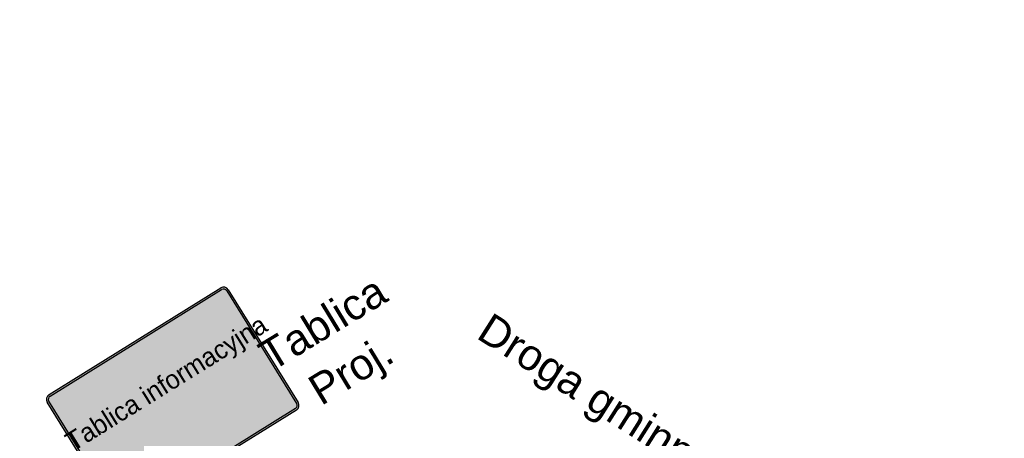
# Model space of a CAD drawing. Header units: millimetres. Extents: x -32728 to 3439, y -21222 to 1675.
# Tile 24 of 49: x 3022 to 3054, y -250 to -237. Entities that reach past the tile are written whole.
import ezdxf

# ---------------------------------------------------------------- set-up
doc = ezdxf.new("R2010")
doc.units = ezdxf.units.MM
doc.layers.add('0 pomoc', color=61, linetype='Continuous', lineweight=30, plot=False)
doc.layers.add('1 podklady', color=252, linetype='Continuous', lineweight=5)
doc.layers.add('10 znaki pionowe projektowane', color=1, linetype='Continuous', lineweight=15)
doc.layers.add('4 wymiary', color=7, linetype='Continuous', lineweight=15, true_color=0x000000)
doc.layers.add('ZWTraffic_Color_0_0_0', color=7, linetype='Continuous', true_color=0x000000)
doc.layers.add('ZWTraffic_Color_255_255_255', color=7, linetype='Continuous', true_color=0xffffff)
doc.styles.add('plan', font='arial.ttf', dxfattribs={"height": 1})
doc.styles.get("Standard").update_dxf_attribs({"font": 'arial.ttf'})
picture_1 = doc.add_image_def('image119.png', size_in_pixel=(1631, 847))
picture_2 = doc.add_image_def('image120.png', size_in_pixel=(4096, 2677))
picture_3 = doc.add_image_def('image121.png', size_in_pixel=(4096, 2858))

# ---------------------------------------------------------------- blocks, each defined once
blk = doc.blocks.new('U-56a ')
h = blk.add_hatch(color=0)
h.dxf.hatch_style = 1
h.paths.add_polyline_path([(-577.5, 30), (-577.5, 748.6, -0.414214), (-547.5, 778.6), (547.5, 778.6, -0.414214), (577.5, 748.6), (577.5, 30, -0.414214), (547.5, 0), (-547.5, 0, -0.414214)])
h.paths.add_polyline_path([(-567.5, 30), (-567.5, 748.6, -0.414214), (-547.5, 768.6), (547.5, 768.6, -0.414214), (567.5, 748.6), (567.5, 30, -0.414214), (547.5, 10), (-547.5, 10, -0.414214)], flags=16)
at = {"layer": 'ZWTraffic_Color_0_0_0'}
blk.add_hatch(color=0, dxfattribs=at).paths.add_polyline_path([(547.5, 0, 0.414214), (577.5, 30), (577.5, 748.6, 0.414214), (547.5, 778.6), (547.5, 768.6, -0.414214), (567.5, 748.6), (567.5, 30, -0.414214), (547.5, 10)])
at = {"layer": 'ZWTraffic_Color_255_255_255'}
blk.add_hatch(color=256, dxfattribs=at).paths.add_polyline_path([(-567.5, 30), (-567.5, 748.6, -0.414214), (-547.5, 768.6), (547.5, 768.6, -0.414214), (567.5, 748.6), (567.5, 30, -0.414214), (547.5, 10), (-547.5, 10, -0.414214)])
at = {"layer": 'ZWTraffic_Color_0_0_0', "color": 0}
for p, q in [((-577.5, 30), (-577.5, 748.6)), ((-567.5, 30), (-567.5, 748.6)), ((-547.5, 778.6), (547.5, 778.6)), ((-547.5, 768.6), (547.5, 768.6)), ((567.5, 748.6), (567.5, 30)), ((577.5, 748.6), (577.5, 30)), ((547.5, 10), (-547.5, 10)), ((547.5, 0), (-547.5, 0))]:
    blk.add_line(p, q, dxfattribs=at)
for centre, radius, start, end in [((-547.5, 748.6), 30, 90, 180), ((-547.5, 748.6), 20, 90, 180), ((547.5, 748.6), 30, 0, 90), ((547.5, 748.6), 20, 0, 90), ((-547.5, 30), 30, 180, 270), ((-547.5, 30), 20, 180, 270), ((547.5, 30), 30, 270, 0), ((547.5, 30), 20, 270, 0)]:
    blk.add_arc(centre, radius, start, end, dxfattribs=at)
at = {"layer": 'ZWTraffic_Color_0_0_0', "insert": (-640.2, 548.3), "char_height": 102, "width": 1330.835, "attachment_point": 1}
blk.add_mtext('\\pxqc;{\\fDrogowa|b0|i0|c0|p2;Tablica informacyjna}', dxfattribs=at)
blk = doc.blocks.new('P_Opis_Pionowe')
for tag, p in [('Symbol', (0, 0)), ('Stan', (5, 0))]:
    blk.add_attdef(tag, p, '', height=1)
at = {"flags": 1}
for tag, p in [('Wielkość', (0, -1.2)), ('Odblaskowość', (0, -2.4)), ('Aktywny', (0, -3.6)), ('Ilość', (0, -4.8)), ('Dodatkowe', (0, -6)), ('Kilometraż', (0, -7.2)), ('NrDrogi', (0, -8.4))]:
    blk.add_attdef(tag, p, '', height=1, dxfattribs=at)

msp = doc.modelspace()

# ---------------------------------------------------------------- block references
at = {"layer": '10 znaki pionowe projektowane', "color": 0, "xscale": 0.006000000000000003, "yscale": 0.006, "zscale": 0.006, "rotation": 31.82569128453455}
msp.add_blockref('U-56a ', (3028.176, -251.06), dxfattribs=at)
at = {"layer": '10 znaki pionowe projektowane'}
ref = msp.add_blockref('P_Opis_Pionowe', (3030.159, -248.092), dxfattribs=dict(at, rotation=31.3149066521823))
ref.add_attrib('Symbol', 'Tablica', (3030.159, -248.092), dxfattribs={"layer": '0', "height": 1, "rotation": 1471.3149})
ref.add_attrib('Stan', 'Proj.', (3031.768, -249.205), dxfattribs={"layer": '0', "height": 1, "rotation": 1471.3149})

# ---------------------------------------------------------------- texts
at = {"layer": '4 wymiary', "insert": (3037.313, -246.123), "char_height": 1, "width": 16.73043, "attachment_point": 1, "rotation": 327.6561, "style": 'plan'}
msp.add_mtext('Droga gminna', dxfattribs=at)

# ---------------------------------------------------------------- pictures from other files: only their frames are drawn
at = {"layer": '0 pomoc'}
image = msp.add_image(picture_1, insert=(3005.903, -304.512), size_in_units=(156.944, 81.503), rotation=-0.64822, dxfattribs=at)
image.dxf.flags = 7
at = {"layer": '1 podklady'}
image = msp.add_image(picture_3, insert=(2990.082, -326.145), size_in_units=(177.005, 123.492), rotation=0, dxfattribs=at)
image.dxf.flags = 15
image = msp.add_image(picture_2, insert=(3005.458, -300.04), size_in_units=(118.8, 77.636), rotation=0, dxfattribs=at)
image.dxf.flags = 15

doc.saveas('drawing.dxf')
